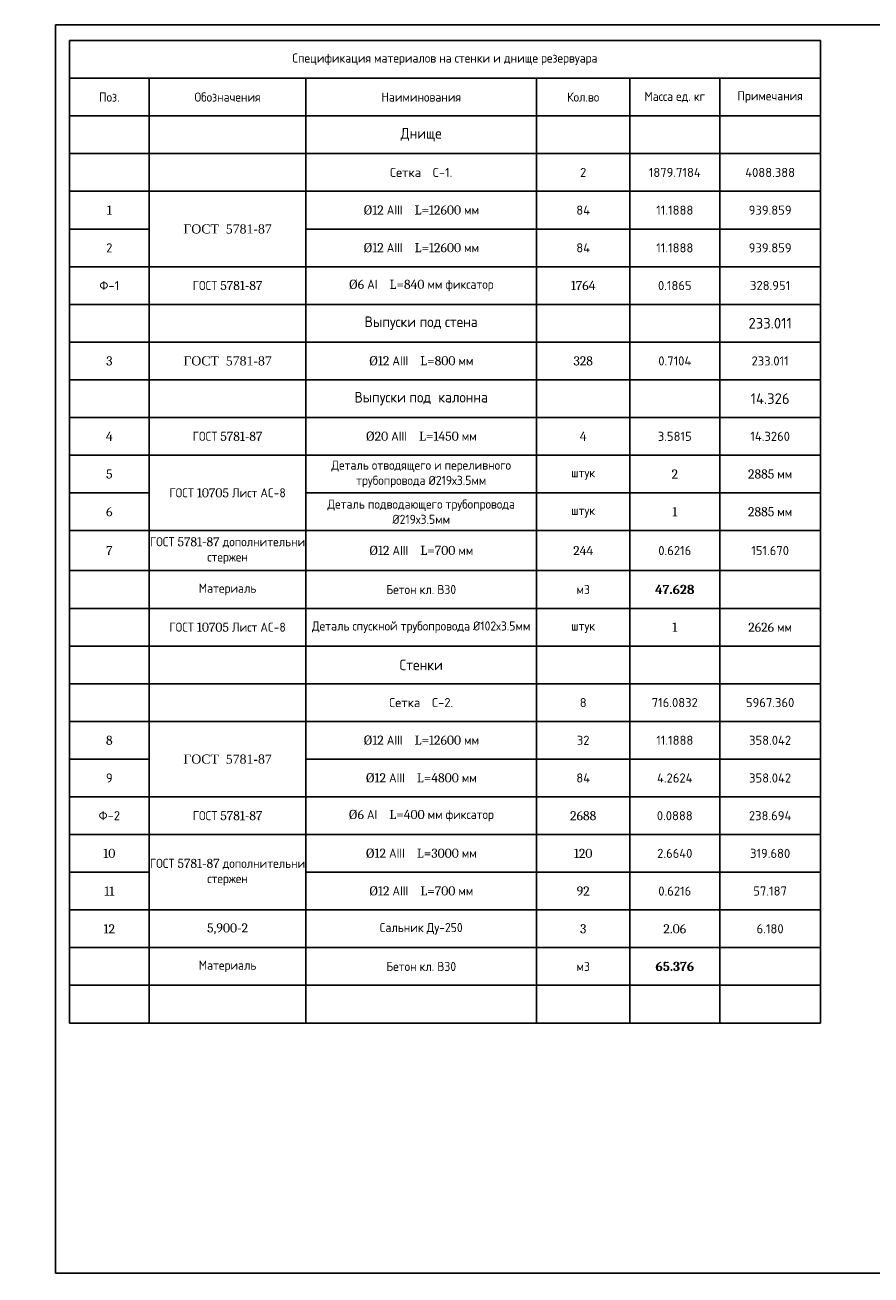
# Model space of a CAD drawing. Header units: millimetres. Extents: x -3143211 to -2549809, y 1060331 to 1394375.
# Tile 113 of 151: x -3056297 to -3028496, y 1245240 to 1286305. Entities that reach past the tile are written whole.
import ezdxf

# ---------------------------------------------------------------- set-up
doc = ezdxf.new("R2010")
doc.units = ezdxf.units.MM
for name, color, linetype in [('(002) Рамка', 7, 'Continuous'), ('размер', 34, 'Continuous'), ('шрифт', 1, 'Continuous')]:
    doc.layers.add(name, color=color, linetype=linetype)
doc.styles.get("Standard").update_dxf_attribs({"font": 'isocpeui.ttf'})

# ---------------------------------------------------------------- blocks, each defined once
blk = doc.blocks.new('*T138')
at = {"color": 0, "linetype": 'ByBlock', "lineweight": -2, "transparency": 16777216}
for p, q in [((0, 0), (24684, 0)), ((0, 0), (0, -32279)), ((24684, 0), (24684, -32279)), ((0, -1240), (24684, -1240)), ((2626, -1240), (2626, -32279)), ((7773, -1240), (7773, -32279)), ((15351, -1240), (15351, -32279)), ((18419, -1240), (18419, -32279)), ((21371, -1240), (21371, -32279)), ((0, -2479), (24684, -2479)), ((0, -3717), (24684, -3717)), ((0, -4955), (24684, -4955)), ((0, -6194), (2626, -6194)), ((7773, -6194), (24684, -6194)), ((0, -7432), (24684, -7432)), ((0, -8671), (24684, -8671)), ((0, -9909), (24684, -9909)), ((0, -11147), (24684, -11147)), ((0, -12386), (24684, -12386)), ((0, -13624), (24684, -13624)), ((0, -14862), (2626, -14862)), ((7773, -14862), (24684, -14862)), ((0, -16101), (24684, -16101)), ((0, -17418), (24684, -17418)), ((0, -18657), (24684, -18657)), ((0, -19895), (24684, -19895)), ((0, -21133), (24684, -21133)), ((0, -22372), (24684, -22372)), ((0, -23610), (2626, -23610)), ((7773, -23610), (24684, -23610)), ((0, -24848), (24684, -24848)), ((0, -26087), (24684, -26087)), ((0, -27325), (2626, -27325)), ((7773, -27325), (24684, -27325)), ((0, -28563), (24684, -28563)), ((0, -29802), (24684, -29802)), ((0, -31040), (24684, -31040)), ((0, -32279), (24684, -32279))]:
    blk.add_line(p, q, dxfattribs=at)
at = {"color": 0, "transparency": 16777216, "attachment_point": 5}
for s, insert, char_height, width in [('{\\fCambria|b0|i0|c204|p18;Спецификация материалов на стенки и днище резервуара}', (12342, -620), 300, 24680.98), ('{\\fCambria|b0|i0|c204|p18;Поз.}', (1313, -1860), 300, 2623.07), ('{\\fCambria|b0|i0|c204|p18;Обозначения}', (5199, -1860), 300, 5143.49), ('{\\fCambria|b0|i0|c204|p18;Наиминования}', (11562, -1860), 300, 7575.16), ('{\\fCambria|b0|i0|c204|p18;Кол.во}', (16885, -1860), 300, 3065.44), ('{\\fCambria|b0|i0|c204|p18;Масса ед. кг}', (19895, -1860), 300, 2949.27), ('{\\fCambria|b0|i0|c204|p18;Примечания}', (23028, -1860), 300, 3309.55), ('{\\fCambria|b1|i0|c204|p18;\\C256;Днище}', (11562, -3098), 350, 7575.16), ('{\\fISOCPEUR|b0|i0|c204|p34;\\C256;Сетка  С-1.}', (11562, -4336), 300, 7575.16), ('{\\fISOCPEUR|b0|i0|c204|p34;2}', (16885, -4336), 300, 3065.44), ('{\\fISOCPEUR|b0|i0|c204|p34;1879.7184}', (19895, -4336), 300, 2949.27), ('{\\fISOCPEUR|b0|i0|c204|p34;4088.388}', (23028, -4336), 300, 3309.55), ('{\\fCambria|b0|i0|c204|p18;1}', (1313, -5575), 300, 2623.07), ('{\\fCambria|b0|i0|c204|p18;%%C12 АIII    L=12600 мм}', (11562, -5575), 300, 7575.16), ('{\\fISOCPEUR|b0|i0|c204|p34;84}', (16885, -5575), 300, 3065.44), ('{\\fISOCPEUR|b0|i0|c204|p34;11.1888}', (19895, -5575), 300, 2949.27), ('{\\fISOCPEUR|b0|i0|c204|p34;939.859}', (23028, -5575), 300, 3309.55), ('{\\fTimes New Roman|b0|i0|c204|p18;\\C256;ГОСТ  5781-87}', (5199, -6194), 300, 5143.49), ('{\\fISOCPEUR|b0|i0|c204|p34;2}', (1313, -6813), 300, 2623.07), ('{\\fCambria|b0|i0|c204|p18;%%C12 АIII    L=12600 мм}', (11562, -6813), 300, 7575.16), ('{\\fISOCPEUR|b0|i0|c204|p34;84}', (16885, -6813), 300, 3065.44), ('{\\fISOCPEUR|b0|i0|c204|p34;11.1888}', (19895, -6813), 300, 2949.27), ('{\\fISOCPEUR|b0|i0|c204|p34;939.859}', (23028, -6813), 300, 3309.55), ('{\\fISOCPEUR|b0|i0|c204|p34;Ф-1}', (1313, -8051), 300, 2623.07), ('{\\fCambria|b0|i0|c204|p18;ГОСТ 5781-87}', (5199, -8051), 300, 5143.49), ('{\\fCambria|b0|i0|c204|p18;%%C6 АI    L=840 мм фиксатор}', (11562, -8051), 300, 7575.16), ('{\\fCambria|b0|i0|c204|p18;1764}', (16885, -8051), 300, 3065.44), ('{\\fISOCPEUR|b0|i0|c204|p34;0.1865}', (19895, -8051), 300, 2949.27), ('{\\fISOCPEUR|b0|i0|c204|p34;328.951}', (23028, -8051), 300, 3309.55), ('{\\fCambria|b1|i0|c204|p18;\\C256;Выпуски под стена }', (11562, -9290), 350, 7575.16), ('{\\fISOCPEUR|b1|i0|c204|p34;\\C256;233.011}', (23028, -9290), 350, 3309.55), ('{\\fCambria|b0|i0|c204|p18;3}', (1313, -10528), 300, 2623.07), ('{\\fTimes New Roman|b0|i0|c204|p18;\\C256;ГОСТ  5781-87}', (5199, -10528), 300, 5143.49), ('{\\fCambria|b0|i0|c204|p18;%%C12 АIII    L=800 мм}', (11562, -10528), 300, 7575.16), ('{\\fCambria|b0|i0|c204|p18;328}', (16885, -10528), 300, 3065.44), ('{\\fISOCPEUR|b0|i0|c204|p34;0.7104}', (19895, -10528), 300, 2949.27), ('{\\fISOCPEUR|b0|i0|c204|p34;233.011}', (23028, -10528), 300, 3309.55), ('{\\fCambria|b1|i0|c204|p18;\\C256;Выпуски под  калонна}', (11562, -11767), 350, 7575.16), ('{\\fISOCPEUR|b1|i0|c204|p34;\\C256;14.326}', (23028, -11767), 350, 3309.55), ('{\\fCambria|b0|i0|c204|p18;4}', (1313, -13005), 300, 2623.07), ('{\\fCambria|b0|i0|c204|p18;ГОСТ 5781-87}', (5199, -13005), 300, 5143.49), ('{\\fCambria|b0|i0|c204|p18;%%C20 АIII    L=1450 мм}', (11562, -13005), 300, 7575.16), ('{\\fCambria|b0|i0|c204|p18;4}', (16885, -13005), 300, 3065.44), ('{\\fISOCPEUR|b0|i0|c204|p34;3.5815}', (19895, -13005), 300, 2949.27), ('{\\fISOCPEUR|b0|i0|c204|p34;14.3260}', (23028, -13005), 300, 3309.55), ('{\\fCambria|b0|i0|c204|p18;Деталь отводящего и переливного трубопровода %%C219х3.5мм}', (11562, -14243), 300, 7575.16), ('{\\fCambria|b0|i0|c204|p18;5}', (1313, -14243), 300, 2623.07), ('{\\fCambria|b0|i0|c204|p18;штук}', (16885, -14243), 300, 3065.44), ('{\\fCambria|b0|i0|c204|p18;2}', (19895, -14243), 300, 2949.27), ('{\\fCambria|b0|i0|c204|p18;2885 мм}', (23028, -14243), 300, 3309.55), ('{\\fCambria|b0|i0|c204|p18;ГОСТ 10705 Лист АС-8}', (5199, -14862), 300, 5143.49), ('{\\fCambria|b0|i0|c204|p18;Деталь подводающего трубопровода %%C219х3.5мм}', (11562, -15482), 300, 7575.16), ('{\\fCambria|b0|i0|c204|p18;6}', (1313, -15482), 300, 2623.07), ('{\\fCambria|b0|i0|c204|p18;штук}', (16885, -15482), 300, 3065.44), ('{\\fCambria|b0|i0|c204|p18;1}', (19895, -15482), 300, 2949.27), ('{\\fCambria|b0|i0|c204|p18;2885 мм}', (23028, -15482), 300, 3309.55), ('{\\fCambria|b0|i0|c204|p18;ГОСТ 5781-87 дополнительни стержен}', (5199, -16759), 300, 5143.49), ('{\\fCambria|b0|i0|c204|p18;7}', (1313, -16759), 300, 2623.07), ('{\\fCambria|b0|i0|c204|p18;%%C12 АIII    L=700 мм}', (11562, -16759), 300, 7575.16), ('{\\fCambria|b0|i0|c204|p18;244}', (16885, -16759), 300, 3065.44), ('{\\fISOCPEUR|b0|i0|c204|p34;0.6216}', (19895, -16759), 300, 2949.27), ('{\\fISOCPEUR|b0|i0|c204|p34;151.670}', (23028, -16759), 300, 3309.55), ('{\\fCambria|b1|i0|c204|p18;\\C256;Материаль}', (5199, -18037), 300, 5143.49), ('{\\fCambria|b1|i0|c204|p18;\\C256;Бетон кл. В30}', (11562, -18037), 300, 7575.16), ('{\\fCambria|b1|i0|c204|p18;\\C256;м3}', (16885, -18037), 300, 3065.44), ('{\\fCambria|b1|i0|c204|p18;\\C256;47.628}', (19895, -18037), 300, 2949.27), ('{\\fCambria|b0|i0|c204|p18;Деталь спускной трубопровода %%C102х3.5мм}', (11562, -19276), 300, 7575.16), ('{\\fCambria|b0|i0|c204|p18;ГОСТ 10705 Лист АС-8}', (5199, -19276), 300, 5143.49), ('{\\fCambria|b0|i0|c204|p18;штук}', (16885, -19276), 300, 3065.44), ('{\\fCambria|b0|i0|c204|p18;1}', (19895, -19276), 300, 2949.27), ('{\\fCambria|b0|i0|c204|p18;2626 мм}', (23028, -19276), 300, 3309.55), ('{\\fCambria|b1|i0|c204|p18;\\C256;Стенки}', (11562, -20514), 350, 7575.16), ('{\\fISOCPEUR|b0|i0|c204|p34;\\C256;Сетка  С-2.}', (11562, -21752), 300, 7575.16), ('{\\fISOCPEUR|b0|i0|c204|p34;8}', (16885, -21752), 300, 3065.44), ('{\\fISOCPEUR|b0|i0|c204|p34;716.0832}', (19895, -21752), 300, 2949.27), ('{\\fISOCPEUR|b0|i0|c204|p34;5967.360}', (23028, -21752), 300, 3309.55), ('{\\fCambria|b0|i0|c204|p18;8}', (1313, -22991), 300, 2623.07), ('{\\fCambria|b0|i0|c204|p18;%%C12 АIII    L=12600 мм}', (11562, -22991), 300, 7575.16), ('{\\fISOCPEUR|b0|i0|c204|p34;32}', (16885, -22991), 300, 3065.44), ('{\\fISOCPEUR|b0|i0|c204|p34;11.1888}', (19895, -22991), 300, 2949.27), ('{\\fISOCPEUR|b0|i0|c204|p34;358.042}', (23028, -22991), 300, 3309.55), ('{\\fTimes New Roman|b0|i0|c204|p18;\\C256;ГОСТ  5781-87}', (5199, -23610), 300, 5143.49), ('{\\fISOCPEUR|b0|i0|c204|p34;9}', (1313, -24229), 300, 2623.07), ('{\\fCambria|b0|i0|c204|p18;%%C12 АIII    L=4800 мм}', (11562, -24229), 300, 7575.16), ('{\\fISOCPEUR|b0|i0|c204|p34;84}', (16885, -24229), 300, 3065.44), ('{\\fISOCPEUR|b0|i0|c204|p34;4.2624}', (19895, -24229), 300, 2949.27), ('{\\fISOCPEUR|b0|i0|c204|p34;358.042}', (23028, -24229), 300, 3309.55), ('{\\fISOCPEUR|b0|i0|c204|p34;Ф-2}', (1313, -25468), 300, 2623.07), ('{\\fCambria|b0|i0|c204|p18;ГОСТ 5781-87}', (5199, -25468), 300, 5143.49), ('{\\fCambria|b0|i0|c204|p18;%%C6 АI    L=400 мм фиксатор}', (11562, -25468), 300, 7575.16), ('{\\fCambria|b0|i0|c204|p18;2688}', (16885, -25468), 300, 3065.44), ('{\\fISOCPEUR|b0|i0|c204|p34;0.0888}', (19895, -25468), 300, 2949.27), ('{\\fISOCPEUR|b0|i0|c204|p34;238.694}', (23028, -25468), 300, 3309.55), ('{\\fCambria|b0|i0|c204|p18;10}', (1313, -26706), 300, 2623.07), ('{\\fCambria|b0|i0|c204|p18;%%C12 АIII    L=3000 мм}', (11562, -26706), 300, 7575.16), ('{\\fCambria|b0|i0|c204|p18;120}', (16885, -26706), 300, 3065.44), ('{\\fISOCPEUR|b0|i0|c204|p34;2.6640}', (19895, -26706), 300, 2949.27), ('{\\fISOCPEUR|b0|i0|c204|p34;319.680}', (23028, -26706), 300, 3309.55), ('{\\fCambria|b0|i0|c204|p18;ГОСТ 5781-87 дополнительни стержен}', (5199, -27325), 300, 5143.49), ('{\\fCambria|b0|i0|c204|p18;11}', (1313, -27944), 300, 2623.07), ('{\\fCambria|b0|i0|c204|p18;%%C12 АIII    L=700 мм}', (11562, -27944), 300, 7575.16), ('{\\fCambria|b0|i0|c204|p18;92}', (16885, -27944), 300, 3065.44), ('{\\fISOCPEUR|b0|i0|c204|p34;0.6216}', (19895, -27944), 300, 2949.27), ('{\\fISOCPEUR|b0|i0|c204|p34;57.187}', (23028, -27944), 300, 3309.55), ('{\\fCambria|b0|i0|c204|p18;12}', (1313, -29183), 300, 2623.07), ('{\\fCambria|b0|i0|c204|p18;5,900-2}', (5199, -29183), 300, 5143.49), ('{\\fCambria|b0|i0|c204|p18;Сальник Ду-250}', (11562, -29183), 300, 7575.16), ('{\\fCambria|b0|i0|c204|p18;3}', (16885, -29183), 300, 3065.44), ('{\\fCambria|b0|i0|c204|p18;2.06}', (19895, -29183), 300, 2949.27), ('{\\fISOCPEUR|b0|i0|c204|p34;6.180}', (23028, -29183), 300, 3309.55), ('{\\fCambria|b1|i0|c204|p18;\\C256;Материаль}', (5199, -30421), 300, 5143.49), ('{\\fCambria|b1|i0|c204|p18;\\C256;Бетон кл. В30}', (11562, -30421), 300, 7575.16), ('{\\fCambria|b1|i0|c204|p18;\\C256;м3}', (16885, -30421), 300, 3065.44), ('{\\fCambria|b1|i0|c204|p18;\\C256;65.376}', (19895, -30421), 300, 2949.27)]:
    blk.add_mtext(s, dxfattribs=dict(at, insert=insert, char_height=char_height, width=width))

msp = doc.modelspace()

# ---------------------------------------------------------------- linework, layer by layer
at = {"color": 0}
for p, q in [((-3055296.73173, 1286304.62022), (-2998396.73173, 1286304.62022)), ((-3055296.73173, 1245304.62022), (-3055296.73173, 1286304.62022)), ((-2998396.73173, 1245304.62022), (-3055296.73173, 1245304.62022))]:
    msp.add_line(p, q, dxfattribs=at)

# ---------------------------------------------------------------- block references
msp.add_blockref('*T138', (-3054839.25158, 1285796.8243))

# ---------------------------------------------------------------- texts
at = {"layer": '(002) Рамка', "insert": (-3069699.28716, 1249534.63865), "char_height": 300, "width": 11750.9206449, "attachment_point": 1}
msp.add_mtext('\\pi96.71032;Surxondaryo viloyati “Termiz” EIZning Bandixon tumani filiali \\P\\pi1164.55123;uchun ichimlik suvi inshootini va tarmog’ini qurish.', dxfattribs=at)
at = {"attachment_point": 1}
for s, insert, char_height, width in [('\\pi16.5;{\\fISOCPEUR|b0|i0|c204|p34;\\LПлан днища резервуар с выпусками из \\P\\pi594;арматуры. План стен резервуар. }', (-3103667.16493, 1285582.26204), 300, 7383), ('\\pi481.11852;{\\fISOCPEUR|b0|i0|c204|p34;∅20 АIII    \\P\\pi281.11852;L=1450 мм}', (-3088865.39041, 1280752.72087), 250, 2087.237033)]:
    msp.add_mtext(s, dxfattribs=dict(at, insert=insert, char_height=char_height, width=width))
at = {"color": 0, "lineweight": 20, "insert": (-3068635.82668, 1246327.79107), "char_height": 250, "width": 5118.2533026, "attachment_point": 1}
msp.add_mtext('\\pi243.7;{\\C256;   План фундаментов. \\P\\pi1333;Сечение 1-1. }', dxfattribs=at)
at = {"layer": 'размер', "color": 0, "insert": (-3083856.07891, 1265328.58714), "char_height": 300, "width": 3744.2898568, "attachment_point": 1}
msp.add_mtext('\\pi1779.46288;{\\fTimes New Roman|b0|i0|c204|p18;7\\P\\pi146.55012;арматура Ø12 АШ\\P\\pi517.17016;шаг 200 мм по \\P\\pi875.56959;периметру}', dxfattribs=at)
at = {"layer": 'шрифт', "color": 0, "insert": (-3073014.8949, 1270782.59797), "char_height": 250, "width": 3877.7703677, "attachment_point": 1}
msp.add_mtext('\\pi4.58453;{\\fTimes New Roman|b0|i0|c204|p18;Подводящий тр-Ø219мм \\P\\pi67.1296;Отводящий тр- Ø219мм \\P\\pi1139.0474;отм -0.460}', dxfattribs=at)

doc.saveas('drawing.dxf')
